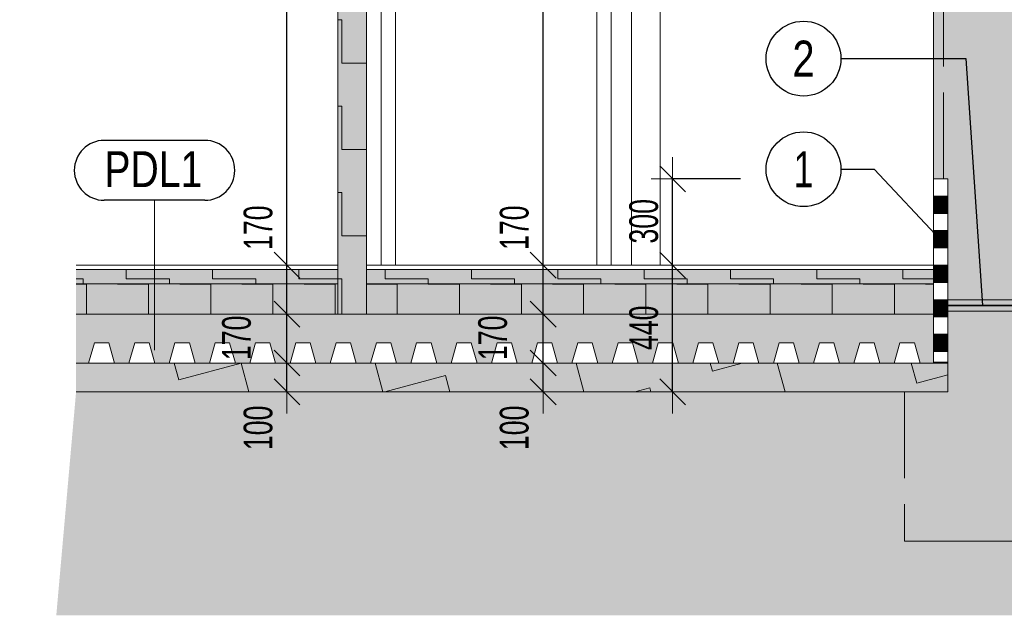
# Model space of a CAD drawing. Header units: millimetres. Extents: x 29003 to 60673, y -60985 to 17010.
# Tile 56 of 128: x 41780 to 45202, y -22319 to -20249. Entities that reach past the tile are written whole.
import ezdxf

# ---------------------------------------------------------------- set-up
doc = ezdxf.new("R2010")
doc.units = ezdxf.units.MM
doc.header["$PDMODE"] = 65
doc.linetypes.add('Carkovana 2x_1', pattern=[390, 300, -90])
for name, color, linetype, lineweight in [('XR$1$ŘEZY_1', 7, 'Continuous', 25), ('XR$2$ŘEZY - KOTY_ TEXTY_1', 7, 'Continuous', 25), ('XR$3$ŘEZY - FILING_1', 7, 'Continuous', 25)]:
    doc.layers.add(name, color=color, linetype=linetype, lineweight=lineweight)
doc.styles.add('ARIAL', font='ARIAL.TTF')
doc.styles.add('ARIALNARROW', font='ARIALN.TTF')
doc.dimstyles.new('DIMSTYLE_4', dxfattribs={"dimtxt": 100, "dimasz": 150, "dimexe": 0, "dimexo": 0, "dimgap": 50, "dimtad": 2, "dimdec": 0, "dimrnd": 5, "dimzin": 12, "dimdsep": 46, "dimtxsty": 'ARIALNARROW', "dimblk1": 'ALL_ML_STRICH', "dimblk2": 'ALL_ML_STRICH', "dimsah": 1, "dimcen": 0, "dimclrd": 6, "dimclre": 6, "dimclrt": 6, "dimadec": 0, "dimazin": 0, "dimtfac": 1, "dimtdec": 0, "dimtix": 1, "dimtmove": 2, "dimatfit": 3, "dimfxl": 0, "dimtzin": 0, "dimlwd": 0, "dimlwe": 13, "dimarcsym": 0})
doc.dimstyles.new('DIMSTYLE_5', dxfattribs={"dimtxt": 100, "dimasz": 150, "dimexe": 0, "dimexo": 0, "dimgap": 50, "dimtad": 2, "dimdec": 0, "dimrnd": 5, "dimzin": 12, "dimdsep": 46, "dimtxsty": 'ARIALNARROW', "dimblk1": 'ALL_ML_STRICH', "dimblk2": 'ALL_ML_STRICH', "dimsah": 1, "dimcen": 0, "dimclrd": 6, "dimclre": 6, "dimclrt": 6, "dimadec": 0, "dimazin": 0, "dimtfac": 1, "dimtdec": 0, "dimtix": 1, "dimtmove": 2, "dimatfit": 3, "dimfxl": 0, "dimtvp": 1.2, "dimtzin": 0, "dimlwd": 0, "dimlwe": 13, "dimarcsym": 0})
pattern_1 = [(0, (300, 300), (150, 150), [150, -150]), (90, (300, 300), (-150, 150), [150, -150])]
pattern_2 = [(0, (216, 216), (108, 108), [108, -108]), (90, (216, 216), (-108, 108), [108, -108])]

# ---------------------------------------------------------------- blocks, each defined once
blk = doc.blocks.new('VZOROVÁ ČÁRA_69')
at = {"layer": 'XR$1$ŘEZY_1', "color": 1, "linetype": 'Continuous', "lineweight": 13}
for p, q in [((45005.9, -20802.1), (45005.9, -20862.1)), ((44955.9, -20862.1), (45005.9, -20862.1)), ((44955.9, -20862.1), (44955.9, -20922.1)), ((44955.9, -20862.1), (44955.9, -20922.1)), ((44955.9, -20862.1), (44955.9, -20922.1)), ((44955.9, -20862.1), (44955.9, -20922.1)), ((44955.9, -20862.1), (44955.9, -20922.1)), ((44955.9, -20863.3), (45005.9, -20863.3)), ((44955.9, -20864.5), (45005.9, -20864.5)), ((44955.9, -20865.7), (45005.9, -20865.7)), ((44955.9, -20866.9), (45005.9, -20866.9)), ((44955.9, -20868.1), (45005.9, -20868.1)), ((44955.9, -20869.3), (45005.9, -20869.3)), ((44955.9, -20870.5), (45005.9, -20870.5)), ((44955.9, -20871.7), (45005.9, -20871.7)), ((44955.9, -20872.9), (45005.9, -20872.9)), ((44955.9, -20874.1), (45005.9, -20874.1)), ((44955.9, -20875.3), (45005.9, -20875.3)), ((44955.9, -20876.5), (45005.9, -20876.5)), ((45005.9, -20862.1), (45005.9, -20922.1)), ((44955.9, -20877.7), (45005.9, -20877.7)), ((44955.9, -20878.9), (45005.9, -20878.9)), ((44955.9, -20880.1), (45005.9, -20880.1)), ((44955.9, -20881.3), (45005.9, -20881.3)), ((44955.9, -20882.5), (45005.9, -20882.5)), ((44955.9, -20883.7), (45005.9, -20883.7)), ((44955.9, -20884.9), (45005.9, -20884.9)), ((44955.9, -20886.1), (45005.9, -20886.1)), ((44955.9, -20887.3), (45005.9, -20887.3)), ((44955.9, -20888.5), (45005.9, -20888.5)), ((44955.9, -20889.7), (45005.9, -20889.7)), ((44955.9, -20890.9), (45005.9, -20890.9)), ((44955.9, -20892.1), (45005.9, -20892.1)), ((44955.9, -20893.3), (45005.9, -20893.3)), ((44955.9, -20894.5), (45005.9, -20894.5)), ((44955.9, -20895.7), (45005.9, -20895.7)), ((44955.9, -20896.9), (45005.9, -20896.9)), ((44955.9, -20898.1), (45005.9, -20898.1)), ((44955.9, -20899.3), (45005.9, -20899.3)), ((44955.9, -20900.5), (45005.9, -20900.5)), ((44955.9, -20901.7), (45005.9, -20901.7)), ((44955.9, -20902.9), (45005.9, -20902.9)), ((44955.9, -20904.1), (45005.9, -20904.1)), ((44955.9, -20905.3), (45005.9, -20905.3)), ((44955.9, -20906.5), (45005.9, -20906.5)), ((44955.9, -20907.7), (45005.9, -20907.7)), ((44955.9, -20908.9), (45005.9, -20908.9)), ((44955.9, -20910.1), (45005.9, -20910.1)), ((44955.9, -20911.3), (45005.9, -20911.3)), ((44955.9, -20912.5), (45005.9, -20912.5)), ((44955.9, -20913.7), (45005.9, -20913.7)), ((44955.9, -20914.9), (45005.9, -20914.9)), ((44955.9, -20916.1), (45005.9, -20916.1)), ((44955.9, -20917.3), (45005.9, -20917.3)), ((44955.9, -20918.5), (45005.9, -20918.5)), ((44955.9, -20919.7), (45005.9, -20919.7)), ((44955.9, -20920.9), (45005.9, -20920.9)), ((44955.9, -20922.1), (45005.9, -20922.1)), ((45005.9, -20922.1), (45005.9, -20982.1)), ((44955.9, -20982.1), (45005.9, -20982.1)), ((44955.9, -20982.1), (44955.9, -21042.1)), ((44955.9, -20982.1), (44955.9, -21042.1)), ((44955.9, -20982.1), (44955.9, -21042.1)), ((44955.9, -20982.1), (44955.9, -21042.1)), ((44955.9, -20982.1), (44955.9, -21042.1)), ((44955.9, -20983.3), (45005.9, -20983.3)), ((44955.9, -20984.5), (45005.9, -20984.5)), ((44955.9, -20985.7), (45005.9, -20985.7)), ((44955.9, -20986.9), (45005.9, -20986.9)), ((44955.9, -20988.1), (45005.9, -20988.1)), ((44955.9, -20989.3), (45005.9, -20989.3)), ((44955.9, -20990.5), (45005.9, -20990.5)), ((44955.9, -20991.7), (45005.9, -20991.7)), ((44955.9, -20992.9), (45005.9, -20992.9)), ((44955.9, -20994.1), (45005.9, -20994.1)), ((44955.9, -20995.3), (45005.9, -20995.3)), ((44955.9, -20996.5), (45005.9, -20996.5)), ((44955.9, -20997.7), (45005.9, -20997.7)), ((44955.9, -20998.9), (45005.9, -20998.9)), ((44955.9, -21000.1), (45005.9, -21000.1)), ((44955.9, -21001.3), (45005.9, -21001.3)), ((44955.9, -21002.5), (45005.9, -21002.5)), ((44955.9, -21003.7), (45005.9, -21003.7)), ((44955.9, -21004.9), (45005.9, -21004.9)), ((44955.9, -21006.1), (45005.9, -21006.1)), ((44955.9, -21007.3), (45005.9, -21007.3)), ((44955.9, -21008.5), (45005.9, -21008.5)), ((44955.9, -21009.7), (45005.9, -21009.7)), ((44955.9, -21010.9), (45005.9, -21010.9)), ((44955.9, -21012.1), (45005.9, -21012.1)), ((44955.9, -21013.3), (45005.9, -21013.3)), ((45005.9, -20982.1), (45005.9, -21042.1)), ((44955.9, -21014.5), (45005.9, -21014.5)), ((44955.9, -21015.7), (45005.9, -21015.7)), ((44955.9, -21016.9), (45005.9, -21016.9)), ((44955.9, -21018.1), (45005.9, -21018.1)), ((44955.9, -21019.3), (45005.9, -21019.3)), ((44955.9, -21020.5), (45005.9, -21020.5)), ((44955.9, -21021.7), (45005.9, -21021.7)), ((44955.9, -21022.9), (45005.9, -21022.9)), ((44955.9, -21024.1), (45005.9, -21024.1)), ((44955.9, -21025.3), (45005.9, -21025.3)), ((44955.9, -21026.5), (45005.9, -21026.5)), ((44955.9, -21027.7), (45005.9, -21027.7)), ((44955.9, -21028.9), (45005.9, -21028.9)), ((44955.9, -21030.1), (45005.9, -21030.1)), ((44955.9, -21031.3), (45005.9, -21031.3)), ((44955.9, -21032.5), (45005.9, -21032.5)), ((44955.9, -21033.7), (45005.9, -21033.7)), ((44955.9, -21034.9), (45005.9, -21034.9)), ((44955.9, -21036.1), (45005.9, -21036.1)), ((44955.9, -21037.3), (45005.9, -21037.3)), ((44955.9, -21038.5), (45005.9, -21038.5)), ((44955.9, -21039.7), (45005.9, -21039.7)), ((44955.9, -21040.9), (45005.9, -21040.9)), ((44955.9, -21042.1), (45005.9, -21042.1)), ((45005.9, -21042.1), (45005.9, -21102.1)), ((44955.9, -21102.1), (45005.9, -21102.1)), ((44955.9, -21102.1), (44955.9, -21162.1)), ((44955.9, -21102.1), (44955.9, -21162.1)), ((44955.9, -21102.1), (44955.9, -21162.1)), ((44955.9, -21102.1), (44955.9, -21162.1)), ((44955.9, -21102.1), (44955.9, -21162.1)), ((44955.9, -21103.3), (45005.9, -21103.3)), ((44955.9, -21104.5), (45005.9, -21104.5)), ((44955.9, -21105.7), (45005.9, -21105.7)), ((44955.9, -21106.9), (45005.9, -21106.9)), ((44955.9, -21108.1), (45005.9, -21108.1)), ((44955.9, -21109.3), (45005.9, -21109.3)), ((44955.9, -21110.5), (45005.9, -21110.5)), ((44955.9, -21111.7), (45005.9, -21111.7)), ((44955.9, -21112.9), (45005.9, -21112.9)), ((44955.9, -21114.1), (45005.9, -21114.1)), ((44955.9, -21115.3), (45005.9, -21115.3)), ((45005.9, -21102.1), (45005.9, -21162.1)), ((44955.9, -21116.5), (45005.9, -21116.5)), ((44955.9, -21117.7), (45005.9, -21117.7)), ((44955.9, -21118.9), (45005.9, -21118.9)), ((44955.9, -21120.1), (45005.9, -21120.1)), ((44955.9, -21121.3), (45005.9, -21121.3)), ((44955.9, -21122.5), (45005.9, -21122.5)), ((44955.9, -21123.7), (45005.9, -21123.7)), ((44955.9, -21124.9), (45005.9, -21124.9)), ((44955.9, -21126.1), (45005.9, -21126.1)), ((44955.9, -21127.3), (45005.9, -21127.3)), ((44955.9, -21128.5), (45005.9, -21128.5)), ((44955.9, -21129.7), (45005.9, -21129.7)), ((44955.9, -21130.9), (45005.9, -21130.9)), ((44955.9, -21132.1), (45005.9, -21132.1)), ((44955.9, -21133.3), (45005.9, -21133.3)), ((44955.9, -21134.5), (45005.9, -21134.5)), ((44955.9, -21135.7), (45005.9, -21135.7)), ((44955.9, -21136.9), (45005.9, -21136.9)), ((44955.9, -21138.1), (45005.9, -21138.1)), ((44955.9, -21139.3), (45005.9, -21139.3)), ((44955.9, -21140.5), (45005.9, -21140.5)), ((44955.9, -21141.7), (45005.9, -21141.7)), ((44955.9, -21142.9), (45005.9, -21142.9)), ((44955.9, -21144.1), (45005.9, -21144.1)), ((44955.9, -21145.3), (45005.9, -21145.3)), ((44955.9, -21146.5), (45005.9, -21146.5)), ((44955.9, -21147.7), (45005.9, -21147.7)), ((44955.9, -21148.9), (45005.9, -21148.9)), ((44955.9, -21150.1), (45005.9, -21150.1)), ((44955.9, -21151.3), (45005.9, -21151.3)), ((44955.9, -21152.5), (45005.9, -21152.5)), ((44955.9, -21153.7), (45005.9, -21153.7)), ((44955.9, -21154.9), (45005.9, -21154.9)), ((44955.9, -21156.1), (45005.9, -21156.1)), ((44955.9, -21157.3), (45005.9, -21157.3)), ((44955.9, -21158.5), (45005.9, -21158.5)), ((44955.9, -21159.7), (45005.9, -21159.7)), ((44955.9, -21160.9), (45005.9, -21160.9)), ((44955.9, -21162.1), (45005.9, -21162.1)), ((45005.9, -21162.1), (45005.9, -21222.1)), ((44955.9, -21222.1), (45005.9, -21222.1)), ((44955.9, -21222.1), (44955.9, -21282.1)), ((44955.9, -21222.1), (44955.9, -21282.1)), ((44955.9, -21222.1), (44955.9, -21282.1)), ((44955.9, -21222.1), (44955.9, -21282.1)), ((44955.9, -21222.1), (44955.9, -21282.1)), ((44955.9, -21223.3), (45005.9, -21223.3)), ((44955.9, -21224.5), (45005.9, -21224.5)), ((44955.9, -21225.7), (45005.9, -21225.7)), ((44955.9, -21226.9), (45005.9, -21226.9)), ((44955.9, -21228.1), (45005.9, -21228.1)), ((44955.9, -21229.3), (45005.9, -21229.3)), ((44955.9, -21230.5), (45005.9, -21230.5)), ((44955.9, -21231.7), (45005.9, -21231.7)), ((44955.9, -21232.9), (45005.9, -21232.9)), ((44955.9, -21234.1), (45005.9, -21234.1)), ((44955.9, -21235.3), (45005.9, -21235.3)), ((44955.9, -21236.5), (45005.9, -21236.5)), ((44955.9, -21237.7), (45005.9, -21237.7)), ((44955.9, -21238.9), (45005.9, -21238.9)), ((44955.9, -21240.1), (45005.9, -21240.1)), ((44955.9, -21241.3), (45005.9, -21241.3)), ((44955.9, -21242.5), (45005.9, -21242.5)), ((44955.9, -21243.7), (45005.9, -21243.7)), ((44955.9, -21244.9), (45005.9, -21244.9)), ((44955.9, -21246.1), (45005.9, -21246.1)), ((44955.9, -21247.3), (45005.9, -21247.3)), ((44955.9, -21248.5), (45005.9, -21248.5)), ((44955.9, -21249.7), (45005.9, -21249.7)), ((44955.9, -21250.9), (45005.9, -21250.9)), ((44955.9, -21252.1), (45005.9, -21252.1)), ((45005.9, -21222.1), (45005.9, -21282.1)), ((44955.9, -21253.3), (45005.9, -21253.3)), ((44955.9, -21254.5), (45005.9, -21254.5)), ((44955.9, -21255.7), (45005.9, -21255.7)), ((44955.9, -21256.9), (45005.9, -21256.9)), ((44955.9, -21258.1), (45005.9, -21258.1)), ((44955.9, -21259.3), (45005.9, -21259.3)), ((44955.9, -21260.5), (45005.9, -21260.5)), ((44955.9, -21261.7), (45005.9, -21261.7)), ((44955.9, -21262.9), (45005.9, -21262.9)), ((44955.9, -21264.1), (45005.9, -21264.1)), ((44955.9, -21265.3), (45005.9, -21265.3)), ((44955.9, -21266.5), (45005.9, -21266.5)), ((44955.9, -21267.7), (45005.9, -21267.7)), ((44955.9, -21268.9), (45005.9, -21268.9)), ((44955.9, -21270.1), (45005.9, -21270.1)), ((44955.9, -21271.3), (45005.9, -21271.3)), ((44955.9, -21272.5), (45005.9, -21272.5)), ((44955.9, -21273.7), (45005.9, -21273.7)), ((44955.9, -21274.9), (45005.9, -21274.9)), ((44955.9, -21276.1), (45005.9, -21276.1)), ((44955.9, -21277.3), (45005.9, -21277.3)), ((44955.9, -21278.5), (45005.9, -21278.5)), ((44955.9, -21279.7), (45005.9, -21279.7)), ((44955.9, -21280.9), (45005.9, -21280.9)), ((44955.9, -21282.1), (45005.9, -21282.1)), ((45005.9, -21282.1), (45005.9, -21342.1)), ((44955.9, -21342.1), (45005.9, -21342.1)), ((44955.9, -21342.1), (44955.9, -21402.1)), ((44955.9, -21342.1), (44955.9, -21402.1)), ((44955.9, -21342.1), (44955.9, -21402.1)), ((44955.9, -21342.1), (44955.9, -21402.1)), ((44955.9, -21342.1), (44955.9, -21402.1)), ((44955.9, -21343.3), (45005.9, -21343.3)), ((44955.9, -21344.5), (45005.9, -21344.5)), ((44955.9, -21345.7), (45005.9, -21345.7)), ((44955.9, -21346.9), (45005.9, -21346.9)), ((44955.9, -21348.1), (45005.9, -21348.1)), ((44955.9, -21349.3), (45005.9, -21349.3)), ((44955.9, -21350.5), (45005.9, -21350.5)), ((44955.9, -21351.7), (45005.9, -21351.7)), ((44955.9, -21352.9), (45005.9, -21352.9)), ((44955.9, -21354.1), (45005.9, -21354.1)), ((44955.9, -21355.3), (45005.9, -21355.3)), ((45005.9, -21342.1), (45005.9, -21402.1)), ((44955.9, -21356.5), (45005.9, -21356.5)), ((44955.9, -21357.7), (45005.9, -21357.7)), ((44955.9, -21358.9), (45005.9, -21358.9)), ((44955.9, -21360.1), (45005.9, -21360.1)), ((44955.9, -21361.3), (45005.9, -21361.3)), ((44955.9, -21362.5), (45005.9, -21362.5)), ((44955.9, -21363.7), (45005.9, -21363.7)), ((44955.9, -21364.9), (45005.9, -21364.9)), ((44955.9, -21366.1), (45005.9, -21366.1)), ((44955.9, -21367.3), (45005.9, -21367.3)), ((44955.9, -21368.5), (45005.9, -21368.5)), ((44955.9, -21369.7), (45005.9, -21369.7)), ((44955.9, -21370.9), (45005.9, -21370.9)), ((44955.9, -21372.1), (45005.9, -21372.1)), ((44955.9, -21373.3), (45005.9, -21373.3)), ((44955.9, -21374.5), (45005.9, -21374.5)), ((44955.9, -21375.7), (45005.9, -21375.7)), ((44955.9, -21376.9), (45005.9, -21376.9)), ((44955.9, -21378.1), (45005.9, -21378.1)), ((44955.9, -21379.3), (45005.9, -21379.3)), ((44955.9, -21380.5), (45005.9, -21380.5)), ((44955.9, -21381.7), (45005.9, -21381.7)), ((44955.9, -21382.9), (45005.9, -21382.9)), ((44955.9, -21384.1), (45005.9, -21384.1)), ((44955.9, -21385.3), (45005.9, -21385.3)), ((44955.9, -21386.5), (45005.9, -21386.5)), ((44955.9, -21387.7), (45005.9, -21387.7)), ((44955.9, -21388.9), (45005.9, -21388.9)), ((44955.9, -21390.1), (45005.9, -21390.1)), ((44955.9, -21391.3), (45005.9, -21391.3)), ((44955.9, -21392.5), (45005.9, -21392.5)), ((44955.9, -21393.7), (45005.9, -21393.7)), ((44955.9, -21394.9), (45005.9, -21394.9)), ((44955.9, -21396.1), (45005.9, -21396.1)), ((44955.9, -21397.3), (45005.9, -21397.3)), ((44955.9, -21398.5), (45005.9, -21398.5)), ((44955.9, -21399.7), (45005.9, -21399.7)), ((44955.9, -21400.9), (45005.9, -21400.9)), ((44955.9, -21402.1), (44955.9, -21438.5)), ((44955.9, -21402.1), (44955.9, -21438.5)), ((44955.9, -21402.1), (45005.9, -21402.1)), ((45005.9, -21402.1), (45005.9, -21438.5))]:
    blk.add_line(p, q, dxfattribs=at)
for points in [[(44955.9, -20802.1), (44955.9, -20862.1), (44955.9, -20922.1)], [(44955.9, -20802.1), (44955.9, -20862.1), (44955.9, -20922.1)], [(44955.9, -20922.1), (44955.9, -20982.1), (44955.9, -21042.1)], [(44955.9, -20922.1), (44955.9, -20982.1), (44955.9, -21042.1)], [(44955.9, -21042.1), (44955.9, -21102.1), (44955.9, -21162.1)], [(44955.9, -21042.1), (44955.9, -21102.1), (44955.9, -21162.1)], [(44955.9, -21162.1), (44955.9, -21222.1), (44955.9, -21282.1)], [(44955.9, -21162.1), (44955.9, -21222.1), (44955.9, -21282.1)], [(44955.9, -21282.1), (44955.9, -21342.1), (44955.9, -21402.1)], [(44955.9, -21282.1), (44955.9, -21342.1), (44955.9, -21402.1)]]:
    blk.add_lwpolyline(points, dxfattribs=at)
blk = doc.blocks.new('ALL_ML_STRICH')
at = {"color": 0, "linetype": 'ByBlock', "lineweight": -2}
for p, q in [((0, -0.5), (0, 0.5)), ((-0.3, -0.3), (0.3, 0.3)), ((-1, 0), (0.5, 0))]:
    blk.add_line(p, q, dxfattribs=at)
blk = doc.blocks.new('*D247')
at = {"layer": 'DEFPOINTS', "color": 6, "linetype": 'Continuous', "lineweight": 13}
for p in [(44955.9, -21102.1), (44049.4, -21542.1), (44100.3, -21542.1)]:
    blk.add_point(p, dxfattribs=at)
at = {"layer": 'XR$2$ŘEZY - KOTY_ TEXTY_1', "color": 6, "linetype": 'Continuous', "lineweight": -2}
for p, q in [((44049.4, -21102.1), (44049.4, -21102.1)), ((44049.4, -21542.1), (44049.4, -21102.1)), ((44049.4, -21542.1), (44049.4, -21542.1))]:
    blk.add_line(p, q, dxfattribs=at)
at = {"layer": 'XR$2$ŘEZY - KOTY_ TEXTY_1', "color": 6, "linetype": 'Continuous', "lineweight": 13, "xscale": 150, "yscale": 150, "zscale": 150}
for p, rotation in [((44049.4, -21102.1), 90), ((44049.4, -21542.1), 270)]:
    blk.add_blockref('ALL_ML_STRICH', p, dxfattribs=dict(at, rotation=rotation))
at = {"layer": 'XR$2$ŘEZY - KOTY_ TEXTY_1', "color": 6, "linetype": 'Continuous', "lineweight": 13, "insert": (43949.4, -21319.6), "char_height": 100, "width": 243.429, "attachment_point": 5, "rotation": 90, "style": 'ARIALNARROW'}
blk.add_mtext('\\W0.81;\\A1;{440}', dxfattribs=at)
blk = doc.blocks.new('*D248')
at = {"layer": 'DEFPOINTS', "color": 6, "linetype": 'Continuous', "lineweight": 13}
for p in [(44955.9, -20802.1), (44049.4, -21102.1), (44955.9, -21102.1)]:
    blk.add_point(p, dxfattribs=at)
at = {"layer": 'XR$2$ŘEZY - KOTY_ TEXTY_1', "color": 6, "linetype": 'Continuous', "lineweight": -2}
for p, q in [((44285.1, -20802.1), (44049.4, -20802.1)), ((44049.4, -21102.1), (44049.4, -20802.1)), ((44049.4, -21102.1), (44049.4, -21102.1))]:
    blk.add_line(p, q, dxfattribs=at)
at = {"layer": 'XR$2$ŘEZY - KOTY_ TEXTY_1', "color": 6, "linetype": 'Continuous', "lineweight": 13, "xscale": 150, "yscale": 150, "zscale": 150}
for p, rotation in [((44049.4, -20802.1), 90), ((44049.4, -21102.1), 270)]:
    blk.add_blockref('ALL_ML_STRICH', p, dxfattribs=dict(at, rotation=rotation))
at = {"layer": 'XR$2$ŘEZY - KOTY_ TEXTY_1', "color": 6, "linetype": 'Continuous', "lineweight": 13, "insert": (43949.4, -20949.6), "char_height": 100, "width": 243.429, "attachment_point": 5, "rotation": 90, "style": 'ARIALNARROW'}
blk.add_mtext('\\W0.81;\\A1;{300}', dxfattribs=at)
blk = doc.blocks.new('*D249')
at = {"layer": 'DEFPOINTS', "color": 6, "linetype": 'Continuous', "lineweight": 13}
for p in [(43559.6, -21442.1), (43587.8, -21542.1), (43599.4, -21542.1)]:
    blk.add_point(p, dxfattribs=at)
at = {"layer": 'XR$2$ŘEZY - KOTY_ TEXTY_1', "color": 6, "linetype": 'Continuous', "lineweight": -2}
for p, q in [((43599.4, -21442.1), (43599.4, -21442.1)), ((43599.4, -21542.1), (43599.4, -21442.1)), ((43599.4, -21542.1), (43599.4, -21542.1))]:
    blk.add_line(p, q, dxfattribs=at)
at = {"layer": 'XR$2$ŘEZY - KOTY_ TEXTY_1', "color": 6, "linetype": 'Continuous', "lineweight": 13, "xscale": 150, "yscale": 150, "zscale": 150}
for p, rotation in [((43599.4, -21442.1), 90), ((43599.4, -21542.1), 270)]:
    blk.add_blockref('ALL_ML_STRICH', p, dxfattribs=dict(at, rotation=rotation))
at = {"layer": 'XR$2$ŘEZY - KOTY_ TEXTY_1', "color": 6, "linetype": 'Continuous', "lineweight": 13, "insert": (43499.4, -21667.3), "char_height": 100, "width": 243.429, "attachment_point": 5, "rotation": 90, "style": 'ARIALNARROW'}
blk.add_mtext('\\W0.81;\\A1;{100}', dxfattribs=at)
blk = doc.blocks.new('*D250')
at = {"layer": 'DEFPOINTS', "color": 6, "linetype": 'Continuous', "lineweight": 13}
for p in [(43598.1, -21272.1), (43559.6, -21442.1), (43599.4, -21442.1)]:
    blk.add_point(p, dxfattribs=at)
at = {"layer": 'XR$2$ŘEZY - KOTY_ TEXTY_1', "color": 6, "linetype": 'Continuous', "lineweight": -2}
for p, q in [((43599.4, -21272.1), (43599.4, -21272.1)), ((43599.4, -21442.1), (43599.4, -21272.1)), ((43599.4, -21442.1), (43599.4, -21442.1))]:
    blk.add_line(p, q, dxfattribs=at)
at = {"layer": 'XR$2$ŘEZY - KOTY_ TEXTY_1', "color": 6, "linetype": 'Continuous', "lineweight": 13, "xscale": 150, "yscale": 150, "zscale": 150}
for p, rotation in [((43599.4, -21272.1), 90), ((43599.4, -21442.1), 270)]:
    blk.add_blockref('ALL_ML_STRICH', p, dxfattribs=dict(at, rotation=rotation))
at = {"layer": 'XR$2$ŘEZY - KOTY_ TEXTY_1', "color": 6, "linetype": 'Continuous', "lineweight": 13, "insert": (43424.4, -21354.6), "char_height": 100, "width": 243.429, "attachment_point": 5, "rotation": 90, "style": 'ARIALNARROW'}
blk.add_mtext('\\W0.81;\\A1;{170}', dxfattribs=at)
blk = doc.blocks.new('*D251')
at = {"layer": 'DEFPOINTS', "color": 6, "linetype": 'Continuous', "lineweight": 13}
for p in [(43615.3, -21102.1), (43598.1, -21272.1), (43599.4, -21272.1)]:
    blk.add_point(p, dxfattribs=at)
at = {"layer": 'XR$2$ŘEZY - KOTY_ TEXTY_1', "color": 6, "linetype": 'Continuous', "lineweight": -2}
for p, q in [((43599.4, -21102.1), (43599.4, -21102.1)), ((43599.4, -21272.1), (43599.4, -21102.1)), ((43599.4, -21272.1), (43599.4, -21272.1))]:
    blk.add_line(p, q, dxfattribs=at)
at = {"layer": 'XR$2$ŘEZY - KOTY_ TEXTY_1', "color": 6, "linetype": 'Continuous', "lineweight": 13, "xscale": 150, "yscale": 150, "zscale": 150}
for p, rotation in [((43599.4, -21102.1), 90), ((43599.4, -21272.1), 270)]:
    blk.add_blockref('ALL_ML_STRICH', p, dxfattribs=dict(at, rotation=rotation))
at = {"layer": 'XR$2$ŘEZY - KOTY_ TEXTY_1', "color": 6, "linetype": 'Continuous', "lineweight": 13, "insert": (43499.4, -20971.9), "char_height": 100, "width": 243.429, "attachment_point": 5, "rotation": 90, "style": 'ARIALNARROW'}
blk.add_mtext('\\W0.81;\\A1;{170}', dxfattribs=at)
blk = doc.blocks.new('*D252')
at = {"layer": 'DEFPOINTS', "color": 6, "linetype": 'Continuous', "lineweight": 13}
for p in [(43545.6, -18372.1), (43599.4, -21102.1), (43615.3, -21102.1)]:
    blk.add_point(p, dxfattribs=at)
at = {"layer": 'XR$2$ŘEZY - KOTY_ TEXTY_1', "color": 6, "linetype": 'Continuous', "lineweight": -2}
for p, q in [((43599.4, -18372.1), (43599.4, -18372.1)), ((43599.4, -21102.1), (43599.4, -18372.1)), ((43599.4, -21102.1), (43599.4, -21102.1))]:
    blk.add_line(p, q, dxfattribs=at)
at = {"layer": 'XR$2$ŘEZY - KOTY_ TEXTY_1', "color": 6, "linetype": 'Continuous', "lineweight": 13, "xscale": 150, "yscale": 150, "zscale": 150}
for p, rotation in [((43599.4, -18372.1), 90), ((43599.4, -21102.1), 270)]:
    blk.add_blockref('ALL_ML_STRICH', p, dxfattribs=dict(at, rotation=rotation))
at = {"layer": 'XR$2$ŘEZY - KOTY_ TEXTY_1', "color": 6, "linetype": 'Continuous', "lineweight": 13, "insert": (43499.4, -19738.2), "char_height": 100, "width": 324.571, "attachment_point": 5, "rotation": 90, "style": 'ARIALNARROW'}
blk.add_mtext('\\W0.81;\\A1;{2730}', dxfattribs=at)
blk = doc.blocks.new('*D271')
at = {"layer": 'DEFPOINTS', "color": 6, "linetype": 'Continuous', "lineweight": 13}
for p in [(42742.2, -21442.1), (42708.9, -21542.1), (42764.2, -21542.1)]:
    blk.add_point(p, dxfattribs=at)
at = {"layer": 'XR$2$ŘEZY - KOTY_ TEXTY_1', "color": 6, "linetype": 'Continuous', "lineweight": -2}
for p, q in [((42708.9, -21442.1), (42708.9, -21442.1)), ((42708.9, -21542.1), (42708.9, -21442.1)), ((42708.9, -21542.1), (42708.9, -21542.1))]:
    blk.add_line(p, q, dxfattribs=at)
at = {"layer": 'XR$2$ŘEZY - KOTY_ TEXTY_1', "color": 6, "linetype": 'Continuous', "lineweight": 13, "xscale": 150, "yscale": 150, "zscale": 150}
for p, rotation in [((42708.9, -21442.1), 90), ((42708.9, -21542.1), 270)]:
    blk.add_blockref('ALL_ML_STRICH', p, dxfattribs=dict(at, rotation=rotation))
at = {"layer": 'XR$2$ŘEZY - KOTY_ TEXTY_1', "color": 6, "linetype": 'Continuous', "lineweight": 13, "insert": (42608.9, -21667.3), "char_height": 100, "width": 243.429, "attachment_point": 5, "rotation": 90, "style": 'ARIALNARROW'}
blk.add_mtext('\\W0.81;\\A1;{100}', dxfattribs=at)
blk = doc.blocks.new('*D272')
at = {"layer": 'DEFPOINTS', "color": 6, "linetype": 'Continuous', "lineweight": 13}
for p in [(42742.2, -21272.1), (42708.9, -21442.1), (42742.2, -21442.1)]:
    blk.add_point(p, dxfattribs=at)
at = {"layer": 'XR$2$ŘEZY - KOTY_ TEXTY_1', "color": 6, "linetype": 'Continuous', "lineweight": -2}
for p, q in [((42708.9, -21272.1), (42708.9, -21272.1)), ((42708.9, -21442.1), (42708.9, -21272.1)), ((42708.9, -21442.1), (42708.9, -21442.1))]:
    blk.add_line(p, q, dxfattribs=at)
at = {"layer": 'XR$2$ŘEZY - KOTY_ TEXTY_1', "color": 6, "linetype": 'Continuous', "lineweight": 13, "xscale": 150, "yscale": 150, "zscale": 150}
for p, rotation in [((42708.9, -21272.1), 90), ((42708.9, -21442.1), 270)]:
    blk.add_blockref('ALL_ML_STRICH', p, dxfattribs=dict(at, rotation=rotation))
at = {"layer": 'XR$2$ŘEZY - KOTY_ TEXTY_1', "color": 6, "linetype": 'Continuous', "lineweight": 13, "insert": (42533.9, -21354.6), "char_height": 100, "width": 243.429, "attachment_point": 5, "rotation": 90, "style": 'ARIALNARROW'}
blk.add_mtext('\\W0.81;\\A1;{170}', dxfattribs=at)
blk = doc.blocks.new('*D273')
at = {"layer": 'DEFPOINTS', "color": 6, "linetype": 'Continuous', "lineweight": 13}
for p in [(42725, -21102.1), (42708.9, -21272.1), (42742.2, -21272.1)]:
    blk.add_point(p, dxfattribs=at)
at = {"layer": 'XR$2$ŘEZY - KOTY_ TEXTY_1', "color": 6, "linetype": 'Continuous', "lineweight": -2}
for p, q in [((42708.9, -21102.1), (42708.9, -21102.1)), ((42708.9, -21272.1), (42708.9, -21102.1)), ((42708.9, -21272.1), (42708.9, -21272.1))]:
    blk.add_line(p, q, dxfattribs=at)
at = {"layer": 'XR$2$ŘEZY - KOTY_ TEXTY_1', "color": 6, "linetype": 'Continuous', "lineweight": 13, "xscale": 150, "yscale": 150, "zscale": 150}
for p, rotation in [((42708.9, -21102.1), 90), ((42708.9, -21272.1), 270)]:
    blk.add_blockref('ALL_ML_STRICH', p, dxfattribs=dict(at, rotation=rotation))
at = {"layer": 'XR$2$ŘEZY - KOTY_ TEXTY_1', "color": 6, "linetype": 'Continuous', "lineweight": 13, "insert": (42608.9, -20971.9), "char_height": 100, "width": 243.429, "attachment_point": 5, "rotation": 90, "style": 'ARIALNARROW'}
blk.add_mtext('\\W0.81;\\A1;{170}', dxfattribs=at)
blk = doc.blocks.new('*D274')
at = {"layer": 'DEFPOINTS', "color": 6, "linetype": 'Continuous', "lineweight": 13}
for p in [(42708.9, -18701.2), (42708.9, -21102.1), (42725, -21102.1)]:
    blk.add_point(p, dxfattribs=at)
at = {"layer": 'XR$2$ŘEZY - KOTY_ TEXTY_1', "color": 6, "linetype": 'Continuous', "lineweight": -2}
for p, q in [((42708.9, -18701.2), (42708.9, -18701.2)), ((42708.9, -21102.1), (42708.9, -18701.2)), ((42708.9, -21102.1), (42708.9, -21102.1))]:
    blk.add_line(p, q, dxfattribs=at)
at = {"layer": 'XR$2$ŘEZY - KOTY_ TEXTY_1', "color": 6, "linetype": 'Continuous', "lineweight": 13, "xscale": 150, "yscale": 150, "zscale": 150}
for p, rotation in [((42708.9, -18701.2), 90), ((42708.9, -21102.1), 270)]:
    blk.add_blockref('ALL_ML_STRICH', p, dxfattribs=dict(at, rotation=rotation))
at = {"layer": 'XR$2$ŘEZY - KOTY_ TEXTY_1', "color": 6, "linetype": 'Continuous', "lineweight": 13, "insert": (42608.9, -19902.8), "char_height": 100, "width": 324.571, "attachment_point": 5, "rotation": 90, "style": 'ARIALNARROW'}
blk.add_mtext('\\W0.81;\\A1;{2400}', dxfattribs=at)

msp = doc.modelspace()

# ---------------------------------------------------------------- hatches: boundary and pattern name
at = {"layer": 'XR$3$ŘEZY - FILING_1', "linetype": 'Continuous', "lineweight": 13}
for color, points in [(254, [(43085.9, -18372.1), (44955.9, -18372.1), (44955.9, -20802.1), (45005.9, -20802.1), (45005.9, -21542.1), (44955.9, -21542.1), (44855.9, -21542.1), (44855.9, -22061.5), (45405.9, -22061.5), (45405.9, -20338.3), (45405.8, -20338.3), (45405.8, -18402.1), (45405.9, -18402.1), (45405.9, -18172.1), (45405.9, -18022.1), (41779.9, -18022.1), (41779.9, -18372.1), (42885.9, -18372.1), (42885.9, -18732.1), (43085.9, -18732.1)]), (251, [(41975.9, -21272.1), (41975.9, -21442.1), (42019.6, -21442.1), (42039.6, -21372.1), (42089.6, -21372.1), (42109.6, -21442.1), (42159.6, -21442.1), (42179.6, -21372.1), (42229.6, -21372.1), (42249.6, -21442.1), (42299.6, -21442.1), (42319.6, -21372.1), (42369.6, -21372.1), (42389.6, -21442.1), (42439.6, -21442.1), (42459.6, -21372.1), (42509.6, -21372.1), (42529.6, -21442.1), (42579.6, -21442.1), (42599.6, -21372.1), (42649.6, -21372.1), (42669.6, -21442.1), (42719.6, -21442.1), (42739.6, -21372.1), (42789.6, -21372.1), (42809.6, -21442.1), (42859.6, -21442.1), (42879.6, -21372.1), (42929.6, -21372.1), (42949.6, -21442.1), (42999.6, -21442.1), (43019.6, -21372.1), (43069.6, -21372.1), (43089.6, -21442.1), (43139.6, -21442.1), (43159.6, -21372.1), (43209.6, -21372.1), (43229.6, -21442.1), (43279.6, -21442.1), (43299.6, -21372.1), (43349.6, -21372.1), (43369.6, -21442.1), (43419.6, -21442.1), (43439.6, -21372.1), (43489.6, -21372.1), (43509.6, -21442.1), (43559.6, -21442.1), (43579.6, -21372.1), (43629.6, -21372.1), (43649.6, -21442.1), (43699.6, -21442.1), (43719.6, -21372.1), (43769.6, -21372.1), (43789.6, -21442.1), (43839.6, -21442.1), (43859.6, -21372.1), (43909.6, -21372.1), (43929.6, -21442.1), (43979.6, -21442.1), (43999.6, -21372.1), (44049.6, -21372.1), (44069.6, -21442.1), (44119.6, -21442.1), (44139.6, -21372.1), (44189.6, -21372.1), (44209.6, -21442.1), (44259.6, -21442.1), (44279.6, -21372.1), (44329.6, -21372.1), (44349.6, -21442.1), (44399.6, -21442.1), (44419.6, -21372.1), (44469.6, -21372.1), (44489.6, -21442.1), (44539.6, -21442.1), (44559.6, -21372.1), (44609.6, -21372.1), (44629.6, -21442.1), (44679.6, -21442.1), (44699.6, -21372.1), (44749.6, -21372.1), (44769.6, -21442.1), (44819.6, -21442.1), (44839.6, -21372.1), (44889.6, -21372.1), (44909.6, -21442.1), (44955.9, -21442.1), (44955.9, -21272.1)])]:
    msp.add_hatch(color=color, dxfattribs=at).paths.add_polyline_path(points)
for color, points in [(9, [(47748.4, -18695.9), (46405.8, -18696), (46405.8, -21522.1), (45405.9, -21522.1), (45405.9, -22061.5), (44855.9, -22061.5), (44855.9, -21542.1), (41975.9, -21542.1), (41907.1, -22318.7), (49549.4, -22318.7), (49549.4, -18792.1), (48814.6, -18792.1), (48795.9, -18832.1), (48795.9, -19232.1), (47795.9, -19232.1), (47795.9, -18832.1)]), (11, [(42985.9, -18732.1), (42885.9, -18732.1), (42885.9, -21272.1), (42985.9, -21272.1)]), (11, [(41975.9, -21167.1), (42885.9, -21167.1), (42885.9, -21117.1), (41975.9, -21117.1)]), (11, [(44955.3, -21117.1), (42985.9, -21117.1), (42985.9, -21167.1), (44955.3, -21167.1)]), (11, [(42885.9, -21167.1), (41975.9, -21167.1), (41975.9, -21272.1), (42885.9, -21272.1)]), (11, [(42985.9, -21272.1), (44955.9, -21272.1), (44955.9, -21167.1), (42985.9, -21167.1)]), (11, [(41975.9, -21442.1), (41975.9, -21542.1), (41975.9, -21542.1), (44955.9, -21542.1), (45005.9, -21542.1), (45005.9, -21442.1), (44955.9, -21442.1)])]:
    msp.add_hatch(color=color, dxfattribs=at).paths.add_polyline_path(points, flags=0)
h = msp.add_hatch(dxfattribs=at)
h.set_pattern_fill('VZOR', scale=150, style=0, pattern_type=2)
h.set_pattern_definition(pattern_1)
h.paths.add_polyline_path([(42985.9, -18732.1), (42885.9, -18732.1), (42885.9, -21272.1), (42985.9, -21272.1)], flags=0)
h = msp.add_hatch(dxfattribs=at)
h.set_pattern_fill('VZOR', scale=150, style=0, pattern_type=2)
h.set_pattern_definition(pattern_1)
h.paths.add_polyline_path([(41975.9, -21167.1), (42885.9, -21167.1), (42885.9, -21117.1), (41975.9, -21117.1)], flags=0)
h = msp.add_hatch(dxfattribs=at)
h.set_pattern_fill('VZOR', scale=150, style=0, pattern_type=2)
h.set_pattern_definition(pattern_1)
h.paths.add_polyline_path([(44955.3, -21117.1), (42985.9, -21117.1), (42985.9, -21167.1), (44955.3, -21167.1)], flags=0)
h = msp.add_hatch(dxfattribs=at)
h.set_pattern_fill('VZOR', scale=108, style=0, pattern_type=2)
h.set_pattern_definition(pattern_2)
h.paths.add_polyline_path([(42885.9, -21167.1), (41975.9, -21167.1), (41975.9, -21272.1), (42885.9, -21272.1)], flags=0)
h = msp.add_hatch(dxfattribs=at)
h.set_pattern_fill('VZOR', scale=108, style=0, pattern_type=2)
h.set_pattern_definition(pattern_2)
h.paths.add_polyline_path([(42985.9, -21272.1), (44955.9, -21272.1), (44955.9, -21167.1), (42985.9, -21167.1)], flags=0)
h = msp.add_hatch(dxfattribs=at)
h.set_pattern_fill('VZOR', scale=225, angle=15, style=0, pattern_type=2)
h.set_pattern_definition([(15, (318.2, 551.14), (159.099, 275.5676), [225, -225]), (105, (318.2, 551.14), (-275.5676, 159.099), [225, -225])])
h.paths.add_polyline_path([(41975.9, -21442.1), (41975.9, -21542.1), (41975.9, -21542.1), (44955.9, -21542.1), (45005.9, -21542.1), (45005.9, -21442.1), (44955.9, -21442.1)], flags=0)

# ---------------------------------------------------------------- linework, layer by layer
at = {"layer": 'XR$1$ŘEZY_1', "color": 7, "linetype": 'Carkovana 2x_1', "lineweight": 13}
for p, q in [((44991, -20802.1), (44991, -18372.1)), ((44855.9, -21542.1), (44855.9, -22061.5)), ((44855.9, -22061.5), (44955.9, -22061.5)), ((44955.9, -22061.5), (45405.9, -22061.5))]:
    msp.add_line(p, q, dxfattribs=at)
at = {"layer": 'XR$1$ŘEZY_1', "color": 14, "linetype": 'Continuous', "lineweight": 13}
for p, q in [((42885.9, -18732.1), (42885.9, -21272.1)), ((42985.9, -18732.1), (42985.9, -21272.1))]:
    msp.add_line(p, q, dxfattribs=at)
at = {"layer": 'XR$1$ŘEZY_1', "color": 132, "linetype": 'Continuous', "lineweight": 13}
for p, q in [((43035.9, -21102.1), (43035.9, -19052.1)), ((43835.9, -21102.1), (43835.9, -19052.1)), ((43905.9, -19052.1), (43905.9, -21102.1)), ((44005.9, -19052.1), (44005.9, -21102.1)), ((43085.9, -21102.1), (43085.9, -19102.1)), ((43785.9, -21102.1), (43785.9, -19102.1))]:
    msp.add_line(p, q, dxfattribs=at)
at = {"layer": 'XR$1$ŘEZY_1', "color": 7, "linetype": 'Continuous', "lineweight": 13}
for p, q in [((44955.9, -21442.1), (44955.9, -19985.3)), ((41975.9, -21102.1), (42885.9, -21102.1)), ((42985.9, -21102.1), (43305.9, -21102.1)), ((43305.9, -21102.1), (44955.9, -21102.1)), ((41975.9, -21117.1), (42885.9, -21117.1)), ((42985.9, -21117.1), (43305.9, -21117.1)), ((43305.9, -21117.1), (44955.3, -21117.1)), ((41975.9, -21272.1), (44955.9, -21272.1)), ((42019.6, -21442.1), (42039.6, -21372.1)), ((42039.6, -21372.1), (42089.6, -21372.1)), ((42089.6, -21372.1), (42109.6, -21442.1)), ((42159.6, -21442.1), (42179.6, -21372.1)), ((42179.6, -21372.1), (42229.6, -21372.1)), ((42229.6, -21372.1), (42249.6, -21442.1)), ((42299.6, -21442.1), (42319.6, -21372.1)), ((42319.6, -21372.1), (42369.6, -21372.1)), ((42369.6, -21372.1), (42389.6, -21442.1)), ((42439.6, -21442.1), (42459.6, -21372.1)), ((42459.6, -21372.1), (42509.6, -21372.1)), ((42509.6, -21372.1), (42529.6, -21442.1)), ((42579.6, -21442.1), (42599.6, -21372.1)), ((42599.6, -21372.1), (42649.6, -21372.1)), ((42649.6, -21372.1), (42669.6, -21442.1)), ((42719.6, -21442.1), (42739.6, -21372.1)), ((42739.6, -21372.1), (42789.6, -21372.1)), ((42789.6, -21372.1), (42809.6, -21442.1)), ((42859.6, -21442.1), (42879.6, -21372.1)), ((42879.6, -21372.1), (42929.6, -21372.1)), ((42929.6, -21372.1), (42949.6, -21442.1)), ((42999.6, -21442.1), (43019.6, -21372.1)), ((43019.6, -21372.1), (43069.6, -21372.1)), ((43069.6, -21372.1), (43089.6, -21442.1)), ((43139.6, -21442.1), (43159.6, -21372.1)), ((43159.6, -21372.1), (43209.6, -21372.1)), ((43209.6, -21372.1), (43229.6, -21442.1)), ((43279.6, -21442.1), (43299.6, -21372.1)), ((43299.6, -21372.1), (43349.6, -21372.1)), ((43349.6, -21372.1), (43369.6, -21442.1)), ((43419.6, -21442.1), (43439.6, -21372.1)), ((43439.6, -21372.1), (43489.6, -21372.1)), ((43489.6, -21372.1), (43509.6, -21442.1)), ((43559.6, -21442.1), (43579.6, -21372.1)), ((43579.6, -21372.1), (43629.6, -21372.1)), ((43629.6, -21372.1), (43649.6, -21442.1)), ((43699.6, -21442.1), (43719.6, -21372.1)), ((43719.6, -21372.1), (43769.6, -21372.1)), ((43769.6, -21372.1), (43789.6, -21442.1)), ((43839.6, -21442.1), (43859.6, -21372.1)), ((43859.6, -21372.1), (43909.6, -21372.1)), ((43909.6, -21372.1), (43929.6, -21442.1)), ((43979.6, -21442.1), (43999.6, -21372.1)), ((43999.6, -21372.1), (44049.6, -21372.1)), ((44049.6, -21372.1), (44069.6, -21442.1)), ((44119.6, -21442.1), (44139.6, -21372.1)), ((44139.6, -21372.1), (44189.6, -21372.1)), ((44189.6, -21372.1), (44209.6, -21442.1)), ((44259.6, -21442.1), (44279.6, -21372.1)), ((44279.6, -21372.1), (44329.6, -21372.1)), ((44329.6, -21372.1), (44349.6, -21442.1)), ((44399.6, -21442.1), (44419.6, -21372.1)), ((44419.6, -21372.1), (44469.6, -21372.1)), ((44469.6, -21372.1), (44489.6, -21442.1)), ((44539.6, -21442.1), (44559.6, -21372.1)), ((44559.6, -21372.1), (44609.6, -21372.1)), ((44609.6, -21372.1), (44629.6, -21442.1)), ((44679.6, -21442.1), (44699.6, -21372.1)), ((44699.6, -21372.1), (44749.6, -21372.1)), ((44749.6, -21372.1), (44769.6, -21442.1)), ((44819.6, -21442.1), (44839.6, -21372.1)), ((44839.6, -21372.1), (44889.6, -21372.1)), ((44889.6, -21372.1), (44909.6, -21442.1)), ((41975.9, -21442.1), (44955.9, -21442.1)), ((41975.9, -21442.1), (42019.6, -21442.1)), ((42109.6, -21442.1), (42159.6, -21442.1)), ((42249.6, -21442.1), (42299.6, -21442.1)), ((42389.6, -21442.1), (42439.6, -21442.1)), ((42529.6, -21442.1), (42579.6, -21442.1)), ((42669.6, -21442.1), (42719.6, -21442.1)), ((42809.6, -21442.1), (42859.6, -21442.1)), ((42949.6, -21442.1), (42999.6, -21442.1)), ((43089.6, -21442.1), (43139.6, -21442.1)), ((43229.6, -21442.1), (43279.6, -21442.1)), ((43369.6, -21442.1), (43419.6, -21442.1)), ((43509.6, -21442.1), (43559.6, -21442.1)), ((43649.6, -21442.1), (43699.6, -21442.1)), ((43789.6, -21442.1), (43839.6, -21442.1)), ((43929.6, -21442.1), (43979.6, -21442.1)), ((44069.6, -21442.1), (44119.6, -21442.1)), ((44209.6, -21442.1), (44259.6, -21442.1)), ((44349.6, -21442.1), (44399.6, -21442.1)), ((44955.9, -21442.1), (44455.9, -21442.1)), ((44455.9, -21442.1), (45005.9, -21442.1)), ((44489.6, -21442.1), (44539.6, -21442.1)), ((44629.6, -21442.1), (44679.6, -21442.1)), ((44769.6, -21442.1), (44819.6, -21442.1)), ((44909.6, -21442.1), (44959.6, -21442.1)), ((45005.9, -21438.5), (45005.9, -21542.1)), ((41975.9, -21542.1), (45005.9, -21542.1))]:
    msp.add_line(p, q, dxfattribs=at)
at = {"layer": 'XR$1$ŘEZY_1', "color": 1, "linetype": 'Continuous', "lineweight": 13}
for p, q in [((45005.9, -20802.1), (44955.9, -20802.1)), ((45005.9, -21438.5), (45005.9, -20802.1)), ((44980.9, -21222.1), (45355.2, -21222.1)), ((44980.9, -21262.1), (45355.2, -21262.1)), ((44955.9, -21438.5), (45005.9, -21438.5))]:
    msp.add_line(p, q, dxfattribs=at)
at = {"layer": 'XR$1$ŘEZY_1', "color": 251, "linetype": 'Continuous', "lineweight": 13}
for p, q in [((41975.9, -21117.1), (42885.9, -21117.1)), ((42985.9, -21117.1), (43305.9, -21117.1)), ((43305.9, -21117.1), (44955.3, -21117.1)), ((41975.9, -21167.1), (42885.9, -21167.1)), ((42985.9, -21167.1), (43305.9, -21167.1)), ((43305.9, -21167.1), (44955.3, -21167.1))]:
    msp.add_line(p, q, dxfattribs=at)
at = {"layer": 'XR$1$ŘEZY_1', "color": 1, "linetype": 'Carkovana 2x_1', "lineweight": 35}
msp.add_line((44980.9, -21242.1), (45355.2, -21242.1), dxfattribs=at)
at = {"layer": 'XR$1$ŘEZY_1', "color": 7, "linetype": 'Continuous', "lineweight": 13}
for points in [[(42019.6, -21442.1), (42019.6, -21442.1)], [(42019.6, -21442.1), (42019.6, -21442.1)], [(42159.6, -21442.1), (42159.6, -21442.1)], [(42159.6, -21442.1), (42159.6, -21442.1)], [(42299.6, -21442.1), (42299.6, -21442.1)], [(42299.6, -21442.1), (42299.6, -21442.1)], [(42439.6, -21442.1), (42439.6, -21442.1)], [(42439.6, -21442.1), (42439.6, -21442.1)], [(42579.6, -21442.1), (42579.6, -21442.1)], [(42579.6, -21442.1), (42579.6, -21442.1)], [(42719.6, -21442.1), (42719.6, -21442.1)], [(42719.6, -21442.1), (42719.6, -21442.1)], [(42859.6, -21442.1), (42859.6, -21442.1)], [(42859.6, -21442.1), (42859.6, -21442.1)], [(42999.6, -21442.1), (42999.6, -21442.1)], [(42999.6, -21442.1), (42999.6, -21442.1)], [(43139.6, -21442.1), (43139.6, -21442.1)], [(43139.6, -21442.1), (43139.6, -21442.1)], [(43279.6, -21442.1), (43279.6, -21442.1)], [(43279.6, -21442.1), (43279.6, -21442.1)], [(43419.6, -21442.1), (43419.6, -21442.1)], [(43419.6, -21442.1), (43419.6, -21442.1)], [(43559.6, -21442.1), (43559.6, -21442.1)], [(43559.6, -21442.1), (43559.6, -21442.1)], [(43699.6, -21442.1), (43699.6, -21442.1)], [(43699.6, -21442.1), (43699.6, -21442.1)], [(43839.6, -21442.1), (43839.6, -21442.1)], [(43839.6, -21442.1), (43839.6, -21442.1)], [(43979.6, -21442.1), (43979.6, -21442.1)], [(43979.6, -21442.1), (43979.6, -21442.1)], [(44119.6, -21442.1), (44119.6, -21442.1)], [(44119.6, -21442.1), (44119.6, -21442.1)], [(44259.6, -21442.1), (44259.6, -21442.1)], [(44259.6, -21442.1), (44259.6, -21442.1)], [(44399.6, -21442.1), (44399.6, -21442.1)], [(44399.6, -21442.1), (44399.6, -21442.1)], [(44539.6, -21442.1), (44539.6, -21442.1)], [(44539.6, -21442.1), (44539.6, -21442.1)], [(44679.6, -21442.1), (44679.6, -21442.1)], [(44679.6, -21442.1), (44679.6, -21442.1)], [(44819.6, -21442.1), (44819.6, -21442.1)], [(44819.6, -21442.1), (44819.6, -21442.1)]]:
    msp.add_lwpolyline(points, close=True, dxfattribs=at)
at = {"layer": 'XR$2$ŘEZY - KOTY_ TEXTY_1', "color": 7, "linetype": 'Continuous', "lineweight": 25}
for p, q in [((44634.4, -20384.3), (45068.6, -20384.3)), ((45068.6, -20384.3), (45126.9, -21242.1)), ((44634.4, -20768.7), (44750.3, -20768.7)), ((44750.3, -20768.7), (44980.9, -21014.4))]:
    msp.add_line(p, q, dxfattribs=at)
at = {"layer": 'XR$2$ŘEZY - KOTY_ TEXTY_1', "color": 3, "linetype": 'Continuous', "lineweight": 25}
for p, q in [((42423.4, -20668.4), (42074, -20668.4)), ((42423.4, -20876.7), (42074, -20876.7))]:
    msp.add_line(p, q, dxfattribs=at)
at = {"layer": 'XR$2$ŘEZY - KOTY_ TEXTY_1', "color": 3, "linetype": 'Continuous', "lineweight": 13}
msp.add_line((42249, -20876.7), (42249, -21397.1), dxfattribs=at)
at = {"layer": 'XR$2$ŘEZY - KOTY_ TEXTY_1', "color": 7, "linetype": 'Continuous', "lineweight": 25}
for centre in [(44504.4, -20384.3), (44504.4, -20768.7)]:
    msp.add_circle(centre, 130, dxfattribs=at)
at = {"layer": 'XR$2$ŘEZY - KOTY_ TEXTY_1', "color": 3, "linetype": 'Continuous', "lineweight": 25}
for centre, start, end in [((42074, -20772.5), 90, 270), ((42423.4, -20772.5), 270, 90)]:
    msp.add_arc(centre, 104.2, start, end, dxfattribs=at)

# ---------------------------------------------------------------- block references
at = {"layer": 'XR$1$ŘEZY_1', "color": 1, "linetype": 'Continuous', "lineweight": 13}
msp.add_blockref('VZOROVÁ ČÁRA_69', (0, 0), dxfattribs=at)

# ---------------------------------------------------------------- texts
at = {"layer": 'XR$2$ŘEZY - KOTY_ TEXTY_1', "color": 7, "linetype": 'Continuous', "lineweight": 25, "char_height": 125, "attachment_point": 5, "style": 'ARIAL'}
for s, insert, width in [('\\W0.79;2', (44504.4, -20384.3), 127.849), ('\\W0.72;1', (44504.4, -20768.7), 123.456)]:
    msp.add_mtext(s, dxfattribs=dict(at, insert=insert, width=width))
at = {"layer": 'XR$2$ŘEZY - KOTY_ TEXTY_1', "color": 3, "linetype": 'Continuous', "lineweight": 25, "insert": (42074, -20830.9), "char_height": 125, "width": 398.234, "attachment_point": 7, "style": 'ARIAL'}
msp.add_mtext('\\W0.78;PDL1', dxfattribs=at)

# ---------------------------------------------------------------- dimensions: what is measured, and where the dimension line sits
at = {"layer": 'XR$2$ŘEZY - KOTY_ TEXTY_1', "color": 6, "linetype": 'Continuous', "lineweight": 13}
for base, p1, p2, dimstyle, picture, middle in [((43599.4, -18372.1), (43599.4, -21102.1), (43599.4, -18372.1), 'DIMSTYLE_4', '*D252', (43499.4, -19738.2)), ((42708.9, -18701.2), (42708.9, -21102.1), (42708.9, -18701.2), 'DIMSTYLE_4', '*D274', (42608.9, -19902.8)), ((44049.4, -20802.1), (44049.4, -21102.1), (44285.1, -20802.1), 'DIMSTYLE_4', '*D248', (43949.4, -20949.6)), ((42708.9, -21102.1), (42708.9, -21272.1), (42708.9, -21102.1), 'DIMSTYLE_5', '*D273', (42608.9, -20971.9)), ((43599.4, -21102.1), (43599.4, -21272.1), (43599.4, -21102.1), 'DIMSTYLE_5', '*D251', (43499.4, -20971.9)), ((44049.4, -21102.1), (44049.4, -21542.1), (44049.4, -21102.1), 'DIMSTYLE_4', '*D247', (43949.4, -21319.6)), ((42708.9, -21272.1), (42708.9, -21442.1), (42708.9, -21272.1), 'DIMSTYLE_5', '*D272', (42533.9, -21354.6)), ((43599.4, -21272.1), (43599.4, -21442.1), (43599.4, -21272.1), 'DIMSTYLE_5', '*D250', (43424.4, -21354.6)), ((42708.9, -21442.1), (42708.9, -21542.1), (42708.9, -21442.1), 'DIMSTYLE_5', '*D271', (42608.9, -21667.3)), ((43599.4, -21442.1), (43599.4, -21542.1), (43599.4, -21442.1), 'DIMSTYLE_5', '*D249', (43499.4, -21667.3))]:
    dim = msp.add_linear_dim(base=base, p1=p1, p2=p2, angle=90, dimstyle=dimstyle, override={"dimpost": '<>', "dimclrd": 6, "dimclre": 6, "dimclrt": 6, "dimlwd": 0, "dimlwe": 13}, dxfattribs=at)
    dim.commit()
    dim.dimension.update_dxf_attribs({"geometry": picture, "text_midpoint": middle, "dimtype": 160})

doc.saveas('drawing.dxf')
